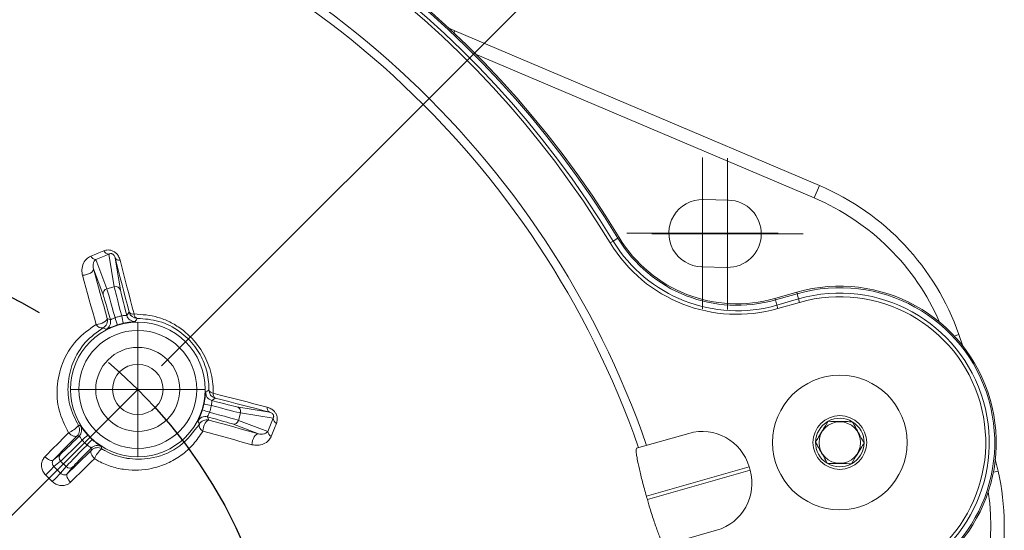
# Model space of a CAD drawing. Header units: millimetres. Extents: x 15 to 415, y 5 to 292.
# Tile 12 of 24: x 87 to 116, y 233 to 248. Entities that reach past the tile are written whole.
import ezdxf

# ---------------------------------------------------------------- set-up
doc = ezdxf.new("R2010")
doc.units = ezdxf.units.MM
doc.linetypes.add('CENTERX2', pattern=[20.32, 12.7, -2.54, 2.54, -2.54])
doc.styles.add('SLDTEXTSTYLE1', font='TXT', dxfattribs={"width": 0.75})
doc.dimstyles.new('SLDDIMSTYLE0', dxfattribs={"dimtxt": 3.5, "dimasz": 3.302, "dimexe": 0, "dimexo": 0.0625, "dimgap": 0.875, "dimtad": 0, "dimtih": 1, "dimtoh": 1, "dimdec": 4, "dimlfac": 2, "dimzin": 12, "dimdsep": 46, "dimtxsty": 'SLDTEXTSTYLE1', "dimsah": 1, "dimcen": 0.09, "dimazin": 3, "dimtfac": 1, "dimtofl": 0, "dimtmove": 0, "dimatfit": 3, "dimfxl": 0, "dimfrac": 2, "dimtolj": 1, "dimtzin": 12, "dimarcsym": 0})

# ---------------------------------------------------------------- blocks, each defined once
blk = doc.blocks.new('_D')
at = {"color": 7, "linetype": 'Continuous', "lineweight": 0}
for p, q in [((79.888, 227.865), (79.888, 265.51)), ((91.202, 238.178), (107.215, 254.191))]:
    blk.add_line(p, q, dxfattribs=at)
for start, end in [(74.4106, 90), (45, 62.8886)]:
    blk.add_arc((79.888, 226.865), 37.645, start, end, dxfattribs=at)
for points in [[(79.888, 264.51), (83.165, 263.858), (83.209, 264.873)], [(106.507, 253.484), (104.416, 256.089), (103.73, 255.34)]]:
    blk.add_solid(points, dxfattribs=at)
at = {"color": 7, "linetype": 'Continuous', "lineweight": 0, "insert": (90.005, 263.687), "char_height": 3.5, "attachment_point": 1, "style": 'SLDTEXTSTYLE1'}
blk.add_mtext('45°', dxfattribs=at)
blk = doc.blocks.new('SW_CENTERMARKSYMBOL_4')
at = {"color": 0, "linetype": 'Continuous', "lineweight": 0}
for p, q in [((0, 1.25), (0, 2)), ((0, 0), (0, 1.25)), ((-1.25, 0), (-2, 0)), ((0, 0), (-1.25, 0)), ((0, 0), (0, -1.25)), ((0, 0), (1.25, 0)), ((1.25, 0), (2, 0)), ((0, -1.25), (0, -2))]:
    blk.add_line(p, q, dxfattribs=at)
blk = doc.blocks.new('SW_CENTERMARKSYMBOL_8')
at = {"color": 0, "linetype": 'Continuous', "lineweight": 0}
for p, q in [((0, 1.25), (0, 2.25)), ((0, 0), (0, 1.25)), ((-1.25, 0), (-2.25, 0)), ((0, 0), (-1.25, 0)), ((0, 0), (0, -1.25)), ((0, 0), (1.25, 0)), ((1.25, 0), (2.25, 0)), ((0, -1.25), (0, -2.25))]:
    blk.add_line(p, q, dxfattribs=at)
blk = doc.blocks.new('SW_CENTERMARKSYMBOL_9')
at = {"color": 0, "linetype": 'Continuous', "lineweight": 0}
for p, q in [((0, 1.25), (0, 2.25)), ((0, 0), (0, 1.25)), ((-1.25, 0), (-2.25, 0)), ((0, 0), (-1.25, 0)), ((0, 0), (0, -1.25)), ((0, 0), (1.25, 0)), ((1.25, 0), (2.25, 0)), ((0, -1.25), (0, -2.25))]:
    blk.add_line(p, q, dxfattribs=at)

msp = doc.modelspace()

# ---------------------------------------------------------------- linework, layer by layer
at = {"color": 7, "linetype": 'Continuous', "lineweight": 15}
for p, q in [((99.724511, 248.224657), (99.924601, 248.136259)), ((99.924601, 248.136259), (110.760555, 243.536669)), ((110.604263, 243.168467), (100.53442, 247.442862)), ((110.604263, 243.168467), (110.760555, 243.536669)), ((108.055749, 243.101706), (107.305923, 243.117868)), ((104.630835, 241.883307), (104.540165, 241.828271)), ((104.769432, 241.967435), (104.630835, 241.883307)), ((104.806989, 241.990231), (104.769432, 241.967435)), ((89.246113, 241.334415), (89.573844, 240.464962)), ((89.795728, 240.524416), (89.636491, 241.491891)), ((89.820408, 241.383058), (89.978828, 240.420545)), ((89.46721, 240.283458), (89.174623, 241.059675)), ((107.262826, 241.118332), (108.012651, 241.102171)), ((89.573844, 240.464962), (89.795728, 240.524416)), ((109.441961, 240.176489), (110.087901, 240.361709)), ((109.441961, 240.176489), (109.454071, 240.134257)), ((110.10001, 240.319477), (109.454071, 240.134257)), ((109.454071, 240.134257), (109.498761, 239.978406)), ((109.498761, 239.978406), (110.1447, 240.163626)), ((110.087901, 240.361709), (110.10001, 240.319477)), ((110.10001, 240.319477), (110.1447, 240.163626)), ((110.1447, 240.163626), (110.173936, 240.061669)), ((109.498761, 239.978406), (109.527997, 239.876448)), ((110.173936, 240.061669), (109.527997, 239.876448)), ((89.583004, 239.584907), (89.677934, 239.544211)), ((114.909915, 239.107924), (115.029552, 238.760179)), ((93.44412, 236.955253), (94.406633, 236.796833)), ((93.547991, 236.772154), (93.488537, 236.550269)), ((94.515466, 236.612916), (93.547991, 236.772154)), ((94.083249, 236.151048), (93.307033, 236.443635)), ((93.488537, 236.550269), (94.357989, 236.222538)), ((88.750941, 236.084626), (88.689551, 236.091768)), ((105.326846, 235.719555), (106.877661, 236.164245)), ((89.115343, 235.665977), (89.108201, 235.727366)), ((87.983745, 235.373448), (88.198825, 235.549781)), ((115.993404, 235.398826), (116.076223, 235.040524)), ((88.200421, 235.339276), (88.001484, 235.176178)), ((88.199753, 234.977909), (88.362851, 235.176846)), ((88.362851, 235.176846), (88.200421, 235.339276)), ((88.573356, 235.17525), (88.397023, 234.960171)), ((105.618825, 234.294845), (108.671165, 235.170089)), ((108.698729, 235.073963), (108.671165, 235.170089)), ((105.646388, 234.198719), (108.698729, 235.073963)), ((106.153758, 232.83577), (107.704573, 233.28046))]:
    msp.add_line(p, q, dxfattribs=at)
at = {"color": 8, "linetype": 'Continuous', "lineweight": 15}
for p, q in [((99.924601, 248.136259), (99.894555, 248.065474)), ((114.773206, 239.060132), (114.909915, 239.107924)), ((115.934962, 235.008609), (116.076223, 235.040524))]:
    msp.add_line(p, q, dxfattribs=at)
at = {"color": 7, "linetype": 'CENTERX2'}
msp.add_line((90.494895, 237.471321), (79.888294, 226.864719), dxfattribs=at)
at = {"color": 7, "linetype": 'Continuous', "lineweight": 15, "flags": 128}
for points in [[(90.237257, 239.770093), (90.184085, 239.975196), (90.131208, 240.179344), (90.078629, 240.382518), (90.026355, 240.584696), (89.974391, 240.785859), (89.922742, 240.985987), (89.871412, 241.18506), (89.820408, 241.383058)], [(89.968517, 241.313964), (90.019053, 241.117782), (90.069912, 240.920536), (90.121088, 240.722244), (90.172575, 240.522926), (90.22437, 240.322602), (90.276466, 240.121293), (90.328858, 239.919018), (90.381542, 239.715797)], [(89.174623, 241.059675), (89.173474, 241.029363), (89.156974, 240.996854), (89.126175, 240.964226), (89.083046, 240.933562), (89.030343, 240.906822), (88.971432, 240.885715), (88.910077, 240.871588), (88.850198, 240.865344)], [(89.174623, 241.059675), (89.225037, 240.878084), (89.275639, 240.695679), (89.326427, 240.512472), (89.377395, 240.328478), (89.428541, 240.143711), (89.47986, 239.958184), (89.531349, 239.771912), (89.583004, 239.584907)], [(89.254832, 239.404107), (89.203651, 239.589396), (89.152635, 239.773959), (89.101786, 239.957784), (89.05111, 240.140856), (89.000609, 240.323162), (88.950287, 240.504688), (88.900149, 240.68542), (88.850198, 240.865344)], [(89.583004, 239.584907), (89.580809, 239.558375), (89.563328, 239.529405), (89.531679, 239.499847), (89.487884, 239.471591), (89.43474, 239.44644), (89.375644, 239.426003), (89.314369, 239.411585), (89.254832, 239.404107)], [(90.16596, 239.674977), (90.226353, 239.755747), (90.237257, 239.770093)], [(92.793668, 237.213682), (92.712577, 237.152749), (92.698552, 237.142385)], [(92.739372, 237.357967), (92.942592, 237.305283), (93.144868, 237.252891), (93.346177, 237.200795), (93.546501, 237.149), (93.745819, 237.097513), (93.944111, 237.046337), (94.141357, 236.995479), (94.337538, 236.944942)], [(94.406633, 236.796833), (94.208635, 236.847837), (94.009562, 236.899167), (93.809434, 236.950816), (93.608271, 237.002781), (93.406092, 237.055055), (93.202919, 237.107633), (92.998771, 237.16051), (92.793668, 237.213682)], [(92.567785, 236.654359), (92.607538, 236.561672), (92.608482, 236.559429)], [(92.427682, 236.231257), (92.43516, 236.290794), (92.449578, 236.352069), (92.470015, 236.411166), (92.495165, 236.464309), (92.523422, 236.508104), (92.55298, 236.539753), (92.58195, 236.557234), (92.608482, 236.559429)], [(92.608482, 236.559429), (92.795486, 236.507774), (92.981759, 236.456286), (93.167286, 236.404966), (93.352053, 236.35382), (93.536047, 236.302852), (93.719254, 236.252064), (93.901659, 236.201462), (94.083249, 236.151048)], [(87.734347, 235.470514), (87.822587, 235.560249), (87.910597, 235.649769), (87.998374, 235.739071), (88.085915, 235.828154), (88.173218, 235.917016), (88.260281, 236.005653), (88.347102, 236.094063), (88.433678, 236.182245)], [(88.689551, 236.091768), (88.602174, 236.00277), (88.514549, 235.913541), (88.42668, 235.824084), (88.338568, 235.734399), (88.250217, 235.644491), (88.161627, 235.554362), (88.072803, 235.464013), (87.983745, 235.373448)], [(88.689551, 236.091768), (88.670005, 236.07975), (88.644688, 236.074662), (88.614529, 236.07669), (88.580635, 236.085761), (88.544252, 236.10154), (88.506714, 236.123449), (88.469399, 236.150684), (88.433678, 236.182245)], [(93.888919, 235.826623), (93.708995, 235.876574), (93.528263, 235.926712), (93.346737, 235.977034), (93.164431, 236.027535), (92.981359, 236.078211), (92.797534, 236.12906), (92.61297, 236.180076), (92.427682, 236.231257)], [(93.888919, 235.826623), (93.895163, 235.886502), (93.909289, 235.947857), (93.930397, 236.006768), (93.957137, 236.059472), (93.9878, 236.1026), (94.020429, 236.133399), (94.052937, 236.149899), (94.083249, 236.151048)], [(87.983745, 235.373448), (87.965435, 235.362688), (87.941308, 235.358811), (87.91225, 235.36196), (87.879329, 235.372019), (87.843752, 235.38862), (87.806825, 235.411152), (87.769905, 235.438788), (87.734347, 235.470514)], [(88.397023, 234.960171), (88.487588, 235.049228), (88.577937, 235.138053), (88.668066, 235.226642), (88.757974, 235.314993), (88.847658, 235.403105), (88.937116, 235.490974), (89.026345, 235.578599), (89.115343, 235.665977)], [(89.20582, 235.410103), (89.117638, 235.323527), (89.029228, 235.236706), (88.940591, 235.149643), (88.851729, 235.06234), (88.762646, 234.974799), (88.673343, 234.887022), (88.583824, 234.799012), (88.494089, 234.710772)], [(89.115343, 235.665977), (89.103325, 235.64643), (89.098237, 235.621113), (89.100265, 235.590954), (89.109336, 235.55706), (89.125115, 235.520677), (89.147024, 235.483139), (89.174259, 235.445824), (89.20582, 235.410103)], [(88.397023, 234.960171), (88.386262, 234.94186), (88.382386, 234.917733), (88.385535, 234.888675), (88.395594, 234.855754), (88.412195, 234.820177), (88.434727, 234.783251), (88.462363, 234.74633), (88.494089, 234.710772)]]:
    msp.add_lwpolyline(points, dxfattribs=at)
at = {"color": 7, "linetype": 'CENTERX2'}
msp.add_circle((79.888294, 226.864719), 15, dxfattribs=at)
at = {"color": 7, "linetype": 'Continuous', "lineweight": 15}
for centre, radius in [((90.494895, 237.471321), 2.004288), ((90.494895, 237.471321), 1.754326), ((90.494895, 237.471321), 1.25), ((90.494895, 237.471321), 0.75), ((111.369614, 235.891842), 2), ((111.369614, 235.891842), 0.800213), ((111.369614, 235.891842), 0.61875), ((79.888294, 226.864719), 8.75)]:
    msp.add_circle(centre, radius, dxfattribs=at)
for centre, radius, start, end in [((79.888294, 226.864719), 29.15, 31.2575233, 120.7424767), ((79.888294, 226.864719), 29.106066, 31.2575233, 120.7424767), ((79.888294, 226.864719), 28.943934, 31.2575233, 120.7424767), ((79.888294, 226.864719), 28.837868, 31.2575233, 120.7424767), ((79.888294, 226.864719), 27.245412, 19.1560229, 132.8439771), ((79.888294, 226.864719), 26.995455, 19.1852753, 132.8147247), ((107.830072, 236.632883), 7.5, 19.2691112, 67), ((107.284374, 242.1181), 1, 88.76524, 268.76524), ((108.0342, 242.101938), 1, 268.76524, 88.76524), ((107.830072, 236.632883), 7.1, 23.56145, 67), ((108.311848, 244.117662), 4.306066, 211.2575233, 286), ((108.311848, 244.117662), 4.143934, 211.2575233, 286), ((108.311848, 244.117662), 4.1, 211.2575233, 286), ((62.350927, 308.297704), 72.011619, 291.8029116, 292.1347621), ((89.660445, 241.693378), 0.202906, 209.5437074, 263.2201181), ((108.311848, 244.117662), 4.412132, 211.2575233, 286), ((89.274053, 241.534198), 0.201727, 208.708815, 262.0385043), ((62.252266, 308.813901), 72.678393, 291.8029116, 292.1347621), ((89.946119, 241.459242), 0.146995, 211.2167666, 278.7642294), ((89.611936, 240.320508), 0.149393, 104.772217, 194.3594119), ((89.834967, 240.380269), 0.149393, 15.6405881, 105.227783), ((111.369614, 235.891842), 4.65, 286, 106), ((111.369614, 235.891842), 4.606066, 286, 106), ((111.369614, 235.891842), 4.443934, 286, 106), ((111.369614, 235.891842), 4.337868, 286, 106), ((89.341461, 239.520254), 0.250046, 299.3905133, 14.9849669), ((89.43639, 239.479559), 0.250047, 297.8067273, 14.9844536), ((102.749868, 243.655675), 13.552425, 197.3853281, 198.3444056), ((76.7896, 236.699642), 13.552425, 11.6555944, 12.6146719), ((90.407469, 239.739759), 0.250047, 195.0155464, 272.1932727), ((90.478766, 239.834873), 0.250046, 195.0149593, 270.377617), ((90.351154, 239.853901), 0.141408, 216.3464875, 282.4094002), ((90.52937, 239.724597), 0.148091, 183.4066172, 250.6957023), ((89.426696, 239.491537), 0.192824, 206.9631245, 281.207343), ((92.858448, 237.455191), 0.250046, 179.622383, 254.9850407), ((92.748171, 237.505796), 0.148091, 199.3042977, 266.5933828), ((92.763334, 237.383894), 0.250047, 177.8067273, 254.9844536), ((92.877476, 237.327579), 0.141408, 167.5905998, 233.6535125), ((96.679249, 249.726294), 13.552425, 251.6555944, 252.6146719), ((89.723217, 223.766026), 13.552425, 77.3853281, 78.3444056), ((93.403844, 236.811393), 0.149393, 344.772217, 74.3594119), ((94.482817, 236.922545), 0.146995, 171.2357706, 238.7832334), ((92.503134, 236.412815), 0.250047, 75.0155464, 152.1932727), ((92.543829, 236.317886), 0.250046, 75.0150331, 150.6094867), ((161.837475, 209.228691), 72.678393, 157.8652379, 158.1970884), ((94.716953, 236.63687), 0.202906, 186.7798819, 240.4562926), ((111.369614, 235.891842), 0.721688, 58.9932557, 118.9932557), ((88.158131, 236.862371), 0.733824, 292.0548845, 320.7619207), ((88.512695, 236.268531), 0.250047, 315.015234, 31.2355773), ((89.120948, 242.41591), 6.03063, 266.2497041, 266.8131052), ((88.574083, 236.261388), 0.250047, 315.0155464, 32.1932727), ((92.515111, 236.403121), 0.192824, 168.792657, 243.0368755), ((93.344082, 236.588361), 0.149393, 255.6405881, 345.227783), ((161.321279, 209.327352), 72.011619, 157.8652379, 158.1970884), ((111.369614, 235.891842), 0.721688, 118.9932557, 178.9932557), ((111.369614, 235.891842), 0.721688, 358.9932557, 58.9932557), ((98.015836, 225.988026), 13.552425, 131.6555944, 132.6146719), ((79.011601, 244.992261), 13.552425, 317.3853281, 318.3444056), ((94.557772, 236.250479), 0.201727, 187.9614957, 241.291185), ((107.277335, 234.770415), 1.45, 16, 106), ((89.284963, 235.550508), 0.250047, 57.8067273, 134.9844536), ((89.292106, 235.48912), 0.250047, 58.7644227, 134.984766), ((89.885946, 235.134556), 0.733824, 129.2380793, 157.9451155), ((95.434979, 236.0971), 6.026116, 183.1866838, 183.7505069), ((111.369614, 235.891842), 0.721688, 178.9932557, 238.9932557), ((111.369614, 235.891842), 0.721688, 298.9932557, 358.9932557), ((88.305636, 235.445332), 0.149393, 135.6405881, 225.227783), ((70.761807, 252.042855), 24.118276, 314.7939337, 315.6265848), ((-19.251786, 127.72464), 151.81929, 44.94709014, 45.05290986), ((88.468907, 235.282061), 0.149393, 224.772217, 314.3594119), ((111.369614, 235.891842), 0.721688, 238.9932557, 298.9932557), ((-18.514737, 128.461688), 150.426453, 44.94709014, 45.05290986), ((105.066429, 217.738232), 24.118276, 134.3734152, 135.2060663), ((107.304899, 234.674289), 1.45, 286, 16), ((108.760604, 233.387733), 7.5, 325, 12.7308888), ((83.180928, 227.808867), 23.356522, 15.8773451, 16.1226549), ((108.760604, 233.387733), 7.1, 325, 8.43855)]:
    msp.add_arc(centre, radius, start, end, dxfattribs=at)
for centre, major_axis, ratio, start_param, end_param in [((89.826242, 239.513044), (-0.258819, 0.965926), 0.014836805, 4.805065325, 6.108652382), ((90.053104, 239.573832), (-0.258819, 0.965926), 0.014836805, 0.174532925, 1.478119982), ((90.197971, 239.612649), (-0.219996, 0.821037), 0.017455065, 0.174532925, 1.49013309), ((89.681376, 239.474227), (-0.219996, 0.821037), 0.017455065, 4.793052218, 6.108652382), ((92.597407, 237.029529), (0.965926, -0.258819), 0.014836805, 4.805065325, 6.108652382), ((92.636223, 237.174396), (0.821037, -0.219996), 0.017455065, 4.793052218, 6.108652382), ((92.497802, 236.657801), (0.821037, -0.219996), 0.017455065, 0.174532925, 1.49013309), ((92.536619, 236.802668), (0.965926, -0.258819), 0.014836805, 0.174532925, 1.478119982), ((88.788913, 236.143512), (0.601041, 0.601041), 0.017455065, 3.316125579, 4.631725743), ((88.894963, 236.037462), (0.707107, 0.707107), 0.014836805, 3.316125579, 4.619712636), ((89.061037, 235.871388), (0.707107, 0.707107), 0.014836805, 1.663472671, 2.967059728), ((89.167087, 235.765338), (0.601041, 0.601041), 0.017455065, 1.651459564, 2.967059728)]:
    msp.add_ellipse(centre, major_axis=major_axis, ratio=ratio, start_param=start_param, end_param=end_param, dxfattribs=at)
for points, knots in [([(89.483921, 241.593328), (89.524242, 241.605644), (89.588877, 241.625386), (89.69333, 241.613829), (89.779043, 241.580479), (89.85849, 241.520178), (89.92991, 241.429271), (89.95439, 241.356156), (89.968517, 241.313964)], [0, 0, 0, 0, 0.219142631, 0.351283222, 0.486944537, 0.622355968, 0.782072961, 1, 1, 1, 1]), ([(88.850198, 240.865344), (88.842716, 240.901909), (88.820271, 241.011596), (88.851235, 241.183156), (88.942561, 241.348564), (89.0496, 241.410013), (89.097124, 241.437296)], [0, 0, 0, 0, 0.152701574, 0.458077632, 0.759395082, 1, 1, 1, 1]), ([(89.246113, 241.334415), (89.229576, 241.319466), (89.190506, 241.284149), (89.165561, 241.206642), (89.158614, 241.129008), (89.170746, 241.076466), (89.174623, 241.059675)], [0, 0, 0, 0, 0.227770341, 0.538138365, 0.852397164, 1, 1, 1, 1]), ([(89.820408, 241.383058), (89.815071, 241.401348), (89.806579, 241.43045), (89.782471, 241.467493), (89.761322, 241.487592), (89.746241, 241.498094), (89.729568, 241.50598), (89.706307, 241.512116), (89.677711, 241.510973), (89.654188, 241.502665), (89.641171, 241.49474), (89.636491, 241.491891)], [0, 0, 0, 0, 0.266540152, 0.424107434, 0.478378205, 0.5288208, 0.573995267, 0.628583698, 0.747526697, 0.909213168, 1, 1, 1, 1]), ([(89.677934, 239.544211), (89.679683, 239.543077), (89.683449, 239.540637), (89.701675, 239.550765), (89.729062, 239.566172), (89.766006, 239.585885), (89.799201, 239.599262), (89.81656, 239.606258)], [0, 0, 0, 0, 0.183191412, 0.394463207, 0.543385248, 0.761209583, 1, 1, 1, 1]), ([(90.014882, 239.659399), (90.031067, 239.661746), (90.064085, 239.666534), (90.10553, 239.668344), (90.138812, 239.668776), (90.162259, 239.668898), (90.164744, 239.672979), (90.16596, 239.674977)], [0, 0, 0, 0, 0.208984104, 0.426344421, 0.585027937, 0.796855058, 1, 1, 1, 1]), ([(90.381542, 239.715797), (90.620034, 239.699839), (90.976814, 239.675967), (91.44975, 239.485375), (91.869463, 239.235001), (92.29165, 238.819844), (92.611031, 238.237945), (92.732019, 237.740026), (92.737635, 237.448189), (92.739372, 237.357967)], [0, 0, 0, 0, 0.201939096, 0.302096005, 0.405979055, 0.584456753, 0.74885337, 0.922357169, 1, 1, 1, 1]), ([(90.480414, 239.584832), (90.479085, 239.582879), (90.469799, 239.569232), (90.448563, 239.537776), (90.428883, 239.507885), (90.417038, 239.489896)], [0, 0, 0, 0, 0.062353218, 0.435697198, 1, 1, 1, 1]), ([(92.608407, 237.456839), (92.606932, 237.538199), (92.602184, 237.799995), (92.494479, 238.248314), (92.205791, 238.776314), (91.738994, 239.233756), (91.122396, 239.541347), (90.694887, 239.570305), (90.480414, 239.584832)], [0, 0, 0, 0, 0.078668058, 0.253132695, 0.416791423, 0.59367347, 0.796153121, 1, 1, 1, 1]), ([(88.433678, 236.182245), (88.325797, 236.403615), (88.110454, 236.845501), (88.066866, 237.573865), (88.233449, 238.297988), (88.628866, 238.959066), (89.050397, 239.25876), (89.254832, 239.404107)], [0, 0, 0, 0, 0.179291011, 0.357888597, 0.555305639, 0.784330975, 1, 1, 1, 1]), ([(89.464173, 239.30239), (89.280036, 239.171094), (88.900853, 238.900726), (88.545679, 238.306338), (88.395763, 237.654674), (88.433977, 236.999069), (88.629225, 236.598002), (88.726495, 236.398195)], [0, 0, 0, 0, 0.218252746, 0.449434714, 0.647200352, 0.824239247, 1, 1, 1, 1]), ([(89.553034, 239.258386), (89.54985, 239.259993), (89.533929, 239.268029), (89.504308, 239.282811), (89.477872, 239.295707), (89.464173, 239.30239)], [0, 0, 0, 0, 0.107507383, 0.537536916, 1, 1, 1, 1]), ([(89.886152, 239.390344), (89.882334, 239.389126), (89.840298, 239.37571), (89.759686, 239.347082), (89.672833, 239.311211), (89.60629, 239.281531), (89.563063, 239.261374), (89.556226, 239.259337), (89.553034, 239.258386)], [0, 0, 0, 0, 0.020546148, 0.226214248, 0.437662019, 0.587416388, 0.807348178, 1, 1, 1, 1]), ([(90.417038, 239.489896), (90.413114, 239.489028), (90.405156, 239.487269), (90.351818, 239.482642), (90.275026, 239.474304), (90.178846, 239.461281), (90.100529, 239.445341), (90.062571, 239.437615)], [0, 0, 0, 0, 0.213834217, 0.43368206, 0.592451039, 0.802469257, 1, 1, 1, 1]), ([(92.51347, 237.393464), (92.516454, 237.395418), (92.531374, 237.405188), (92.56318, 237.42622), (92.591657, 237.445499), (92.608407, 237.456839)], [0, 0, 0, 0, 0.093335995, 0.466679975, 1, 1, 1, 1]), ([(92.46119, 237.038996), (92.462044, 237.042911), (92.471443, 237.086024), (92.486957, 237.17015), (92.499318, 237.263303), (92.506886, 237.33577), (92.511043, 237.383284), (92.512698, 237.390223), (92.51347, 237.393464)], [0, 0, 0, 0, 0.020546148, 0.226214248, 0.437662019, 0.587416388, 0.807348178, 1, 1, 1, 1]), ([(92.281961, 236.529459), (92.283172, 236.533291), (92.285627, 236.541063), (92.30829, 236.589569), (92.339464, 236.660241), (92.376276, 236.750047), (92.40163, 236.825841), (92.413919, 236.862577)], [0, 0, 0, 0, 0.213834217, 0.43368206, 0.592451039, 0.802469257, 1, 1, 1, 1]), ([(92.698552, 237.142385), (92.696696, 237.141437), (92.692699, 237.139396), (92.692357, 237.118547), (92.692007, 237.087126), (92.690606, 237.045275), (92.685594, 237.009839), (92.682973, 236.991307)], [0, 0, 0, 0, 0.183191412, 0.394463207, 0.543385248, 0.761209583, 1, 1, 1, 1]), ([(94.337538, 236.944942), (94.376393, 236.932146), (94.447614, 236.908692), (94.537589, 236.841101), (94.602638, 236.75897), (94.639717, 236.66527), (94.647896, 236.558484), (94.628011, 236.495519), (94.616902, 236.460346)], [0, 0, 0, 0, 0.201025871, 0.368482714, 0.501155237, 0.654597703, 0.807054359, 1, 1, 1, 1]), ([(92.629833, 236.792985), (92.623773, 236.777795), (92.611411, 236.746807), (92.592256, 236.710009), (92.575989, 236.68097), (92.564372, 236.660603), (92.566664, 236.656411), (92.567785, 236.654359)], [0, 0, 0, 0, 0.208984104, 0.4263444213, 0.5850279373, 0.7968550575, 1, 1, 1, 1]), ([(94.515466, 236.612916), (94.522293, 236.624912), (94.53259, 236.643002), (94.535603, 236.672372), (94.533427, 236.69098), (94.530131, 236.704324), (94.524452, 236.716928), (94.517399, 236.729061), (94.508787, 236.740516), (94.487855, 236.761431), (94.452095, 236.783621), (94.423592, 236.791904), (94.406633, 236.796833)], [0, 0, 0, 0, 0.224955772, 0.339261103, 0.366570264, 0.421036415, 0.465919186, 0.479787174, 0.536115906, 0.583956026, 0.752443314, 1, 1, 1, 1]), ([(88.785687, 236.394607), (88.7884, 236.391642), (88.793903, 236.38563), (88.824578, 236.341751), (88.870196, 236.279417), (88.929564, 236.202634), (88.982526, 236.142779), (89.008196, 236.113769)], [0, 0, 0, 0, 0.213834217, 0.43368206, 0.592451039, 0.802469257, 1, 1, 1, 1]), ([(89.42177, 235.70292), (89.458155, 235.681636), (89.684292, 235.549349), (89.969994, 235.455024), (90.452217, 235.380119), (91.038735, 235.413231), (91.802531, 235.746357), (92.149111, 236.206034), (92.325964, 236.440598)], [0, 0, 0, 0, 0.033375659, 0.207433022, 0.239074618, 0.445790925, 0.717198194, 1, 1, 1, 1]), ([(92.325964, 236.440598), (92.325133, 236.442311), (92.318116, 236.456762), (92.303602, 236.486383), (92.289582, 236.51429), (92.281961, 236.529459)], [0, 0, 0, 0, 0.057819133, 0.487848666, 1, 1, 1, 1]), ([(111.019807, 236.523086), (110.966586, 236.434535), (110.87552, 236.283015), (110.743138, 236.062753), (110.677247, 235.953121), (110.648038, 235.904522)], [0, 0, 0, 0, 0.439111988, 0.751363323, 1, 1, 1, 1]), ([(111.019807, 236.523086), (111.123105, 236.521271), (111.299858, 236.518165), (111.556802, 236.513649), (111.684691, 236.511402), (111.741384, 236.510406)], [0, 0, 0, 0, 0.4391119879, 0.7513633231, 1, 1, 1, 1]), ([(111.741384, 236.510406), (111.761637, 236.473858), (111.818433, 236.371366), (111.92412, 236.180648), (112.023065, 236.002098), (112.076162, 235.906281), (112.091191, 235.879162)], [0, 0, 0, 0, 0.1839478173, 0.5158435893, 0.8629691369, 1, 1, 1, 1]), ([(88.839971, 235.961578), (88.829846, 235.974421), (88.80919, 236.000621), (88.7869, 236.035609), (88.769885, 236.064216), (88.758055, 236.08446), (88.753279, 236.084571), (88.750941, 236.084626)], [0, 0, 0, 0, 0.208984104, 0.4263444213, 0.5850279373, 0.7968550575, 1, 1, 1, 1]), ([(89.137344, 235.984622), (89.140308, 235.981924), (89.172945, 235.952228), (89.238043, 235.89673), (89.312535, 235.839448), (89.37151, 235.79666), (89.41058, 235.769303), (89.415762, 235.764401), (89.418182, 235.762112)], [0, 0, 0, 0, 0.020546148, 0.226214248, 0.437662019, 0.587416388, 0.807348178, 1, 1, 1, 1]), ([(92.427682, 236.231257), (92.339335, 236.097614), (92.159885, 235.826156), (91.798203, 235.506901), (91.378925, 235.260737), (90.831179, 235.078046), (90.258034, 235.047698), (89.720346, 235.163833), (89.413014, 235.288928), (89.24623, 235.386469), (89.20582, 235.410103)], [0, 0, 0, 0, 0.1377462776, 0.2797928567, 0.4125537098, 0.5497318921, 0.7567425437, 0.859339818, 0.9659195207, 1, 1, 1, 1]), ([(94.460871, 236.073549), (94.440828, 236.036105), (94.386903, 235.93536), (94.243852, 235.84383), (94.066333, 235.79676), (93.94643, 235.816942), (93.888919, 235.826623)], [0, 0, 0, 0, 0.18604194, 0.500559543, 0.760443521, 1, 1, 1, 1]), ([(94.083249, 236.151048), (94.109794, 236.145728), (94.166684, 236.134326), (94.247483, 236.146446), (94.315381, 236.172149), (94.346932, 236.209462), (94.357989, 236.222538)], [0, 0, 0, 0, 0.235632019, 0.504998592, 0.826532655, 1, 1, 1, 1]), ([(89.108201, 235.727366), (89.108308, 235.729447), (89.108538, 235.733929), (89.090654, 235.744649), (89.063618, 235.760663), (89.028074, 235.782802), (88.999891, 235.80486), (88.985153, 235.816396)], [0, 0, 0, 0, 0.1831914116, 0.3944632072, 0.5433852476, 0.7612095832, 1, 1, 1, 1]), ([(105.618825, 234.294845), (105.578023, 234.440023), (105.516989, 234.65719), (105.450187, 234.923231), (105.392289, 235.168307), (105.348467, 235.3816), (105.322698, 235.54323), (105.308153, 235.676059), (105.319324, 235.702053), (105.326846, 235.719555)], [0, 0, 0, 0, 0.190378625, 0.2847819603, 0.3791664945, 0.5695308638, 0.6755507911, 0.7815510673, 1, 1, 1, 1]), ([(110.648038, 235.904522), (110.668291, 235.867974), (110.725087, 235.765483), (110.830774, 235.574765), (110.929719, 235.396215), (110.982816, 235.300398), (110.997845, 235.273279)], [0, 0, 0, 0, 0.183947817, 0.515843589, 0.862969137, 1, 1, 1, 1]), ([(111.719421, 235.260599), (111.772642, 235.34915), (111.863709, 235.500669), (111.996091, 235.720931), (112.061982, 235.830563), (112.091191, 235.879162)], [0, 0, 0, 0, 0.439111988, 0.751363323, 1, 1, 1, 1]), ([(87.754557, 234.927432), (87.738873, 234.94473), (87.692756, 234.995591), (87.64206, 235.101189), (87.625324, 235.23588), (87.65365, 235.368516), (87.707452, 235.43652), (87.734347, 235.470514)], [0, 0, 0, 0, 0.110726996, 0.325578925, 0.548130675, 0.774117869, 1, 1, 1, 1]), ([(87.983745, 235.373448), (87.974683, 235.361548), (87.956793, 235.338055), (87.948813, 235.291167), (87.956885, 235.242286), (87.977349, 235.202257), (87.995455, 235.182692), (88.001484, 235.176178)], [0, 0, 0, 0, 0.242745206, 0.479241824, 0.699855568, 0.900067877, 1, 1, 1, 1]), ([(111.719421, 235.260599), (111.616123, 235.262414), (111.43937, 235.26552), (111.182427, 235.270035), (111.054537, 235.272283), (110.997845, 235.273279)], [0, 0, 0, 0, 0.439111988, 0.751363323, 1, 1, 1, 1]), ([(88.199753, 234.977909), (88.212454, 234.96705), (88.238497, 234.944785), (88.284801, 234.928601), (88.330651, 234.926506), (88.369554, 234.937867), (88.388766, 234.953466), (88.397023, 234.960171)], [0, 0, 0, 0, 0.1872453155, 0.3839378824, 0.5964940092, 0.8265804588, 1, 1, 1, 1]), ([(88.494089, 234.710772), (88.470538, 234.690973), (88.415235, 234.64448), (88.304503, 234.607321), (88.176989, 234.607426), (88.051647, 234.646853), (87.984562, 234.702932), (87.951007, 234.730982)], [0, 0, 0, 0, 0.1611651, 0.378447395, 0.588205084, 0.794030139, 1, 1, 1, 1]), ([(106.153758, 232.83577), (106.146313, 232.83828), (106.131486, 232.843278), (106.093748, 232.90594), (106.04676, 233.005182), (105.99169, 233.139266), (105.931276, 233.300521), (105.867656, 233.482544), (105.802806, 233.679402), (105.728153, 233.917054), (105.676711, 234.094263), (105.646388, 234.198719)], [0, 0, 0, 0, 0.117880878, 0.2347549, 0.349035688, 0.45963913, 0.566026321, 0.668229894, 0.766769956, 0.862522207, 1, 1, 1, 1])]:
    msp.add_open_spline(points, degree=3, knots=knots, dxfattribs=at)
for points in [[(89.81656, 239.606258), (89.849372, 239.616017), (89.914996, 239.635533), (89.981587, 239.651443), (90.014882, 239.659399)], [(90.062571, 239.437615), (90.032899, 239.43074), (89.973555, 239.416988), (89.915287, 239.399225), (89.886152, 239.390344)], [(92.413919, 236.862577), (92.4228, 236.891712), (92.440563, 236.949981), (92.454314, 237.009324), (92.46119, 237.038996)], [(92.682973, 236.991307), (92.675018, 236.958012), (92.659108, 236.891422), (92.639591, 236.825797), (92.629833, 236.792985)], [(89.008196, 236.113769), (89.028987, 236.09151), (89.070568, 236.046993), (89.115085, 236.005412), (89.137344, 235.984622)], [(88.985153, 235.816396), (88.960296, 235.839933), (88.910582, 235.887007), (88.863508, 235.936721), (88.839971, 235.961578)]]:
    msp.add_open_spline(points, degree=3, dxfattribs=at)

# ---------------------------------------------------------------- block references
at = {"color": 7, "linetype": 'Continuous', "lineweight": 0}
for name, p in [('SW_CENTERMARKSYMBOL_9', (107.284374, 242.1181)), ('SW_CENTERMARKSYMBOL_8', (108.0342, 242.101938)), ('SW_CENTERMARKSYMBOL_4', (90.494895, 237.471321))]:
    msp.add_blockref(name, p, dxfattribs=at)

# ---------------------------------------------------------------- dimensions: what is measured, and where the dimension line sits
dim = msp.add_angular_dim_2l(base=(102.045152, 257.29876), line1=((90.494895, 237.471321), (79.888294, 226.864719)), line2=((79.888294, 193.202239), (79.888294, 226.864719)), dimstyle='SLDDIMSTYLE0', dxfattribs=at)
dim.commit()
dim.dimension.update_dxf_attribs({"geometry": '_D', "text_midpoint": (93.524569, 261.95331), "dimtype": 162})

doc.saveas('drawing.dxf')
